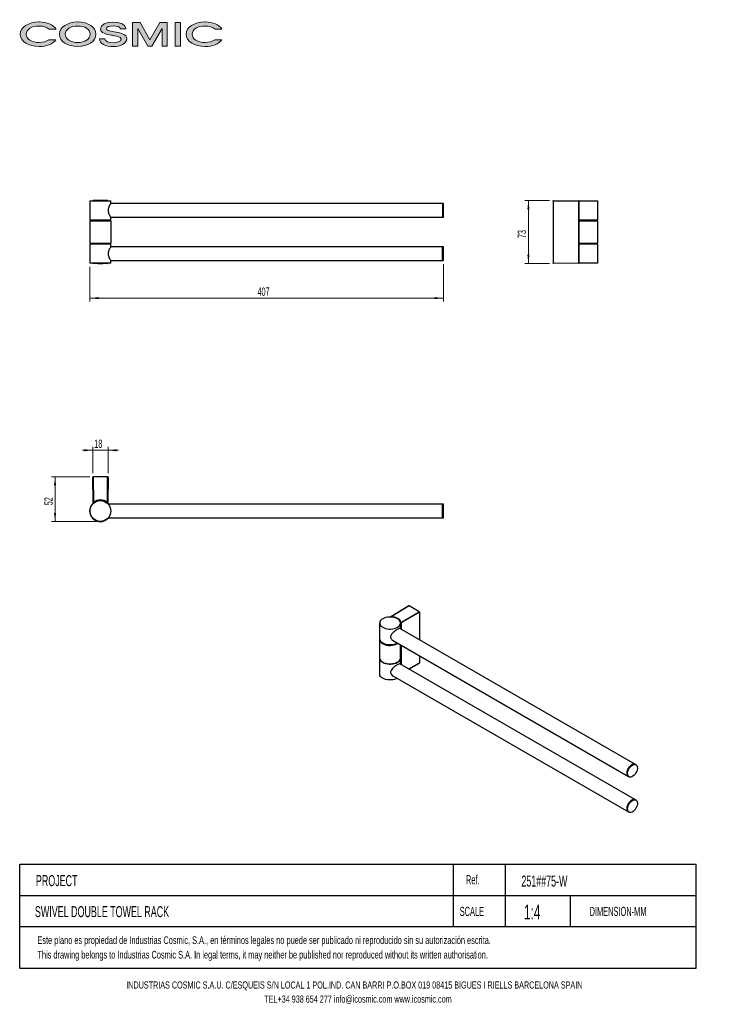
# Model space of a CAD drawing. Header units: millimetres. Extents: x 7 to 206, y 6 to 290.
import ezdxf

# ---------------------------------------------------------------- set-up
doc = ezdxf.new("R2010")
doc.units = ezdxf.units.MM
doc.styles.add('SLDTEXTSTYLE2', font='TXT', dxfattribs={"width": 0.605})
doc.dimstyles.new('SLDDIMSTYLE0', dxfattribs={"dimtxt": 2.311487, "dimasz": 2.5, "dimexe": 0, "dimexo": 0.0625, "dimgap": 0.577872, "dimtad": 1, "dimdec": 0, "dimlfac": 4, "dimrnd": 1e-09, "dimzin": 12, "dimdsep": 46, "dimtxsty": 'SLDTEXTSTYLE2', "dimsah": 1, "dimcen": 0.09, "dimadec": 0, "dimazin": 3, "dimtfac": 1, "dimtdec": 0, "dimtofl": 0, "dimtmove": 0, "dimatfit": 3, "dimfxl": 1, "dimfrac": 2, "dimtolj": 1, "dimtzin": 12, "dimarcsym": 0})
doc.dimstyles.new('SLDDIMSTYLE1', dxfattribs={"dimtxt": 2.311487, "dimasz": 2.5, "dimexe": 0, "dimexo": 0.0625, "dimgap": 0.577872, "dimtad": 1, "dimdec": 0, "dimlfac": 4, "dimrnd": 1e-09, "dimzin": 12, "dimdsep": 46, "dimtxsty": 'SLDTEXTSTYLE2', "dimsah": 1, "dimcen": 0.09, "dimadec": 0, "dimazin": 3, "dimtfac": 1, "dimtdec": 0, "dimtmove": 0, "dimatfit": 0, "dimfxl": 1, "dimfrac": 2, "dimtolj": 1, "dimtzin": 12, "dimarcsym": 0})

# ---------------------------------------------------------------- blocks, each defined once
blk = doc.blocks.new('Block2')
at = {"linetype": 'Continuous'}
h = blk.add_hatch(color=7, dxfattribs=at)
edge = h.paths.add_edge_path(flags=0)
edge.add_spline(control_points=[(10.31, 5.02), (9.49, 6.28), (7.69, 7.07), (5.51, 7.09)], knot_values=[0.833333, 0.833333, 0.833333, 0.833333, 1, 1, 1, 1], weights=[1, 1, 1, 1], degree=3, periodic=0)
edge.add_line((5.51, 7.09), (5.32, 7.09))
edge.add_spline(control_points=[(5.32, 7.09), (2.38, 7.06), (0, 5.65), (0, 3.55)], knot_values=[0.083333, 0.083333, 0.083333, 0.083333, 0.166667, 0.166667, 0.166667, 0.166667], weights=[1, 1, 1, 1], degree=3, periodic=0)
edge.add_spline(control_points=[(0, 3.55), (0, 1.43), (2.42, 0.01), (5.41, 0.01)], knot_values=[0.166667, 0.166667, 0.166667, 0.166667, 0.25, 0.25, 0.25, 0.25], weights=[1, 1, 1, 1], degree=3, periodic=0)
edge.add_spline(control_points=[(5.41, 0.01), (7.57, 0.01), (9.44, 0.76), (10.3, 1.98)], knot_values=[0.25, 0.25, 0.25, 0.25, 0.333333, 0.333333, 0.333333, 0.333333], weights=[1, 1, 1, 1], degree=3, periodic=0)
edge.add_line((10.3, 1.98), (8.25, 1.98))
edge.add_spline(control_points=[(8.25, 1.98), (7.57, 1.47), (6.55, 1.17), (5.41, 1.17)], knot_values=[0.416667, 0.416667, 0.416667, 0.416667, 0.5, 0.5, 0.5, 0.5], weights=[1, 1, 1, 1], degree=3, periodic=0)
edge.add_spline(control_points=[(5.41, 1.17), (3.37, 1.17), (1.71, 2.13), (1.71, 3.55)], knot_values=[0.5, 0.5, 0.5, 0.5, 0.583333, 0.583333, 0.583333, 0.583333], weights=[1, 1, 1, 1], degree=3, periodic=0)
edge.add_spline(control_points=[(1.71, 3.55), (1.71, 4.98), (3.37, 5.93), (5.41, 5.93)], knot_values=[0.583333, 0.583333, 0.583333, 0.583333, 0.666667, 0.666667, 0.666667, 0.666667], weights=[1, 1, 1, 1], degree=3, periodic=0)
edge.add_spline(control_points=[(5.41, 5.93), (6.62, 5.93), (7.66, 5.59), (8.33, 5.02)], knot_values=[0.666667, 0.666667, 0.666667, 0.666667, 0.75, 0.75, 0.75, 0.75], weights=[1, 1, 1, 1], degree=3, periodic=0)
edge.add_line((8.33, 5.02), (10.31, 5.02))
h = blk.add_hatch(color=7, dxfattribs=at)
edge = h.paths.add_edge_path(flags=0)
edge.add_spline(control_points=[(21.83, 3.55), (21.83, 5.64), (19.52, 7.06), (16.66, 7.09)], knot_values=[0.666667, 0.666667, 0.666667, 0.666667, 1, 1, 1, 1], weights=[1, 1, 1, 1], degree=3, periodic=0)
edge.add_line((16.66, 7.09), (16.5, 7.09))
edge.add_spline(control_points=[(16.5, 7.09), (13.64, 7.06), (11.33, 5.65), (11.33, 3.55)], knot_values=[0.166667, 0.166667, 0.166667, 0.166667, 0.333333, 0.333333, 0.333333, 0.333333], weights=[1, 1, 1, 1], degree=3, periodic=0)
edge.add_spline(control_points=[(11.33, 3.55), (11.33, 1.43), (13.68, 0.01), (16.58, 0.01)], knot_values=[0.333333, 0.333333, 0.333333, 0.333333, 0.5, 0.5, 0.5, 0.5], weights=[1, 1, 1, 1], degree=3, periodic=0)
edge.add_spline(control_points=[(16.58, 0.01), (19.48, 0.01), (21.83, 1.43), (21.83, 3.55)], knot_values=[0.5, 0.5, 0.5, 0.5, 0.666667, 0.666667, 0.666667, 0.666667], weights=[1, 1, 1, 1], degree=3, periodic=0)
edge = h.paths.add_edge_path(flags=0)
edge.add_spline(control_points=[(12.99, 3.55), (12.99, 4.98), (14.6, 5.93), (16.58, 5.93)], knot_values=[0.4, 0.4, 0.4, 0.4, 0.6, 0.6, 0.6, 0.6], weights=[1, 1, 1, 1], degree=3, periodic=0)
edge.add_spline(control_points=[(16.58, 5.93), (18.56, 5.93), (20.17, 4.97), (20.17, 3.55)], knot_values=[0.6, 0.6, 0.6, 0.6, 1, 1, 1, 1], weights=[1, 1, 1, 1], degree=3, periodic=0)
edge.add_spline(control_points=[(20.17, 3.55), (20.17, 2.13), (18.56, 1.17), (16.58, 1.17)], knot_values=[0, 0, 0, 0, 0.2, 0.2, 0.2, 0.2], weights=[1, 1, 1, 1], degree=3, periodic=0)
edge.add_spline(control_points=[(16.58, 1.17), (14.6, 1.17), (12.99, 2.13), (12.99, 3.55)], knot_values=[0.2, 0.2, 0.2, 0.2, 0.4, 0.4, 0.4, 0.4], weights=[1, 1, 1, 1], degree=3, periodic=0)
h = blk.add_hatch(color=7, dxfattribs=at)
edge = h.paths.add_edge_path(flags=0)
edge.add_spline(control_points=[(25.73, 4.54), (25.19, 4.69), (24.74, 4.88), (24.74, 5.13)], knot_values=[0.875, 0.875, 0.875, 0.875, 1, 1, 1, 1], weights=[1, 1, 1, 1], degree=3, periodic=0)
edge.add_spline(control_points=[(24.74, 5.13), (24.74, 6.27), (28.86, 6.28), (28.83, 5.11)], knot_values=[0, 0, 0, 0, 0.0625, 0.0625, 0.0625, 0.0625], weights=[1, 1, 1, 1], degree=3, periodic=0)
edge.add_line((28.83, 5.11), (30.47, 5.11))
edge.add_line((30.47, 5.11), (30.46, 5.22))
edge.add_spline(control_points=[(30.46, 5.22), (30.22, 7.76), (23.13, 7.69), (23.13, 5.07)], knot_values=[0.1875, 0.1875, 0.1875, 0.1875, 0.25, 0.25, 0.25, 0.25], weights=[1, 1, 1, 1], degree=3, periodic=0)
edge.add_spline(control_points=[(23.13, 5.07), (23.13, 3.88), (24.83, 3.55), (26.18, 3.31)], knot_values=[0.25, 0.25, 0.25, 0.25, 0.3125, 0.3125, 0.3125, 0.3125], weights=[1, 1, 1, 1], degree=3, periodic=0)
edge.add_spline(control_points=[(26.18, 3.31), (26.53, 3.24), (26.88, 3.19), (27.2, 3.12)], knot_values=[0.3125, 0.3125, 0.3125, 0.3125, 0.375, 0.375, 0.375, 0.375], weights=[1, 1, 1, 1], degree=3, periodic=0)
edge.add_spline(control_points=[(27.2, 3.12), (27.69, 3.02), (29.07, 2.81), (29.07, 2.16)], knot_values=[0.375, 0.375, 0.375, 0.375, 0.4375, 0.4375, 0.4375, 0.4375], weights=[1, 1, 1, 1], degree=3, periodic=0)
edge.add_spline(control_points=[(29.07, 2.16), (29.07, 0.73), (24.4, 0.75), (24.4, 2.25)], knot_values=[0.4375, 0.4375, 0.4375, 0.4375, 0.5, 0.5, 0.5, 0.5], weights=[1, 1, 1, 1], degree=3, periodic=0)
edge.add_line((24.4, 2.25), (22.82, 2.25))
edge.add_spline(control_points=[(22.82, 2.25), (22.82, 0.75), (24.76, 0.01), (26.71, 0)], knot_values=[0.5625, 0.5625, 0.5625, 0.5625, 0.625, 0.625, 0.625, 0.625], weights=[1, 1, 1, 1], degree=3, periodic=0)
edge.add_line((26.71, 0), (26.79, 0))
edge.add_spline(control_points=[(26.79, 0), (28.75, 0.01), (30.7, 0.77), (30.7, 2.25)], knot_values=[0.6875, 0.6875, 0.6875, 0.6875, 0.75, 0.75, 0.75, 0.75], weights=[1, 1, 1, 1], degree=3, periodic=0)
edge.add_spline(control_points=[(30.7, 2.25), (30.7, 3.54), (29, 3.93), (27.64, 4.18)], knot_values=[0.75, 0.75, 0.75, 0.75, 0.8125, 0.8125, 0.8125, 0.8125], weights=[1, 1, 1, 1], degree=3, periodic=0)
edge.add_spline(control_points=[(27.64, 4.18), (26.94, 4.3), (26.25, 4.4), (25.73, 4.54)], knot_values=[0.8125, 0.8125, 0.8125, 0.8125, 0.875, 0.875, 0.875, 0.875], weights=[1, 1, 1, 1], degree=3, periodic=0)
for points in [[(40.89, 5.24), (40.89, 0.15), (42.36, 0.15), (42.36, 6.93), (40.21, 6.93), (37.38, 1.93), (34.6, 6.93), (32.37, 6.93), (32.37, 0.15), (33.88, 0.15), (33.87, 5.24), (36.8, 0.15), (37.95, 0.15)], [(44.68, 6.93), (44.68, 0.15), (46.16, 0.15), (46.16, 6.93)]]:
    blk.add_hatch(color=7, dxfattribs=at).paths.add_polyline_path(points, flags=0)
h = blk.add_hatch(color=7, dxfattribs=at)
edge = h.paths.add_edge_path(flags=0)
edge.add_spline(control_points=[(53.25, 5.93), (54.46, 5.93), (55.5, 5.59), (56.17, 5.02)], knot_values=[0.75, 0.75, 0.75, 0.75, 0.833333, 0.833333, 0.833333, 0.833333], weights=[1, 1, 1, 1], degree=3, periodic=0)
edge.add_line((56.17, 5.02), (58.15, 5.02))
edge.add_spline(control_points=[(58.15, 5.02), (57.33, 6.28), (55.53, 7.07), (53.35, 7.09)], knot_values=[0, 0, 0, 0, 0.083333, 0.083333, 0.083333, 0.083333], weights=[1, 1, 1, 1], degree=3, periodic=0)
edge.add_line((53.35, 7.09), (53.16, 7.09))
edge.add_spline(control_points=[(53.16, 7.09), (50.21, 7.06), (47.84, 5.65), (47.84, 3.55)], knot_values=[0.166667, 0.166667, 0.166667, 0.166667, 0.25, 0.25, 0.25, 0.25], weights=[1, 1, 1, 1], degree=3, periodic=0)
edge.add_spline(control_points=[(47.84, 3.55), (47.84, 1.43), (50.26, 0.01), (53.25, 0.01)], knot_values=[0.25, 0.25, 0.25, 0.25, 0.333333, 0.333333, 0.333333, 0.333333], weights=[1, 1, 1, 1], degree=3, periodic=0)
edge.add_spline(control_points=[(53.25, 0.01), (55.41, 0.01), (57.28, 0.76), (58.14, 1.98)], knot_values=[0.333333, 0.333333, 0.333333, 0.333333, 0.416667, 0.416667, 0.416667, 0.416667], weights=[1, 1, 1, 1], degree=3, periodic=0)
edge.add_line((58.14, 1.98), (56.09, 1.98))
edge.add_spline(control_points=[(56.09, 1.98), (55.41, 1.47), (54.39, 1.17), (53.25, 1.17)], knot_values=[0.5, 0.5, 0.5, 0.5, 0.583333, 0.583333, 0.583333, 0.583333], weights=[1, 1, 1, 1], degree=3, periodic=0)
edge.add_spline(control_points=[(53.25, 1.17), (51.2, 1.17), (49.55, 2.13), (49.55, 3.55)], knot_values=[0.583333, 0.583333, 0.583333, 0.583333, 0.666667, 0.666667, 0.666667, 0.666667], weights=[1, 1, 1, 1], degree=3, periodic=0)
edge.add_spline(control_points=[(49.55, 3.55), (49.55, 4.98), (51.2, 5.93), (53.25, 5.93)], knot_values=[0.666667, 0.666667, 0.666667, 0.666667, 0.75, 0.75, 0.75, 0.75], weights=[1, 1, 1, 1], degree=3, periodic=0)
at = {"color": 250, "linetype": 'Continuous', "lineweight": 18}
for p, q in [((5.51, 7.09), (5.32, 7.09)), ((16.66, 7.09), (16.5, 7.09)), ((34.6, 6.93), (32.37, 6.93)), ((32.37, 6.93), (32.37, 0.15)), ((37.38, 1.93), (34.6, 6.93)), ((40.21, 6.93), (37.38, 1.93)), ((42.36, 6.93), (40.21, 6.93)), ((42.36, 0.15), (42.36, 6.93)), ((46.16, 6.93), (44.68, 6.93)), ((44.68, 6.93), (44.68, 0.15)), ((46.16, 0.15), (46.16, 6.93)), ((53.35, 7.09), (53.16, 7.09)), ((8.33, 5.02), (10.31, 5.02)), ((28.83, 5.11), (30.47, 5.11)), ((30.47, 5.11), (30.46, 5.22)), ((33.88, 0.15), (33.87, 5.24)), ((33.87, 5.24), (36.8, 0.15)), ((37.95, 0.15), (40.89, 5.24)), ((40.89, 5.24), (40.89, 0.15)), ((56.17, 5.02), (58.15, 5.02)), ((10.3, 1.98), (8.25, 1.98)), ((24.4, 2.25), (22.82, 2.25)), ((26.71, 0), (26.79, 0)), ((32.37, 0.15), (33.88, 0.15)), ((36.8, 0.15), (37.95, 0.15)), ((40.89, 0.15), (42.36, 0.15)), ((44.68, 0.15), (46.16, 0.15)), ((58.14, 1.98), (56.09, 1.98))]:
    blk.add_line(p, q, dxfattribs=at)
for points in [[(5.32, 7.09), (2.38, 7.06), (0, 5.65), (0, 3.55)], [(1.71, 3.55), (1.71, 4.98), (3.37, 5.93), (5.41, 5.93)], [(5.41, 5.93), (6.62, 5.93), (7.66, 5.59), (8.33, 5.02)], [(10.31, 5.02), (9.49, 6.28), (7.69, 7.07), (5.51, 7.09)], [(16.5, 7.09), (13.64, 7.06), (11.33, 5.65), (11.33, 3.55)], [(12.99, 3.55), (12.99, 4.98), (14.6, 5.93), (16.58, 5.93)], [(16.58, 5.93), (18.56, 5.93), (20.17, 4.97), (20.17, 3.55)], [(21.83, 3.55), (21.83, 5.64), (19.52, 7.06), (16.66, 7.09)], [(30.46, 5.22), (30.22, 7.76), (23.13, 7.69), (23.13, 5.07)], [(24.74, 5.13), (24.74, 6.27), (28.86, 6.28), (28.83, 5.11)], [(53.16, 7.09), (50.21, 7.06), (47.84, 5.65), (47.84, 3.55)], [(49.55, 3.55), (49.55, 4.98), (51.2, 5.93), (53.25, 5.93)], [(53.25, 5.93), (54.46, 5.93), (55.5, 5.59), (56.17, 5.02)], [(58.15, 5.02), (57.33, 6.28), (55.53, 7.07), (53.35, 7.09)], [(0, 3.55), (0, 1.43), (2.42, 0.01), (5.41, 0.01)], [(5.41, 1.17), (3.37, 1.17), (1.71, 2.13), (1.71, 3.55)], [(11.33, 3.55), (11.33, 1.43), (13.68, 0.01), (16.58, 0.01)], [(16.58, 1.17), (14.6, 1.17), (12.99, 2.13), (12.99, 3.55)], [(16.58, 0.01), (19.48, 0.01), (21.83, 1.43), (21.83, 3.55)], [(20.17, 3.55), (20.17, 2.13), (18.56, 1.17), (16.58, 1.17)], [(23.13, 5.07), (23.13, 3.88), (24.83, 3.55), (26.18, 3.31)], [(25.73, 4.54), (25.19, 4.69), (24.74, 4.88), (24.74, 5.13)], [(27.64, 4.18), (26.94, 4.3), (26.25, 4.4), (25.73, 4.54)], [(26.18, 3.31), (26.53, 3.24), (26.88, 3.19), (27.2, 3.12)], [(27.2, 3.12), (27.69, 3.02), (29.07, 2.81), (29.07, 2.16)], [(30.7, 2.25), (30.7, 3.54), (29, 3.93), (27.64, 4.18)], [(47.84, 3.55), (47.84, 1.43), (50.26, 0.01), (53.25, 0.01)], [(53.25, 1.17), (51.2, 1.17), (49.55, 2.13), (49.55, 3.55)], [(5.41, 0.01), (7.57, 0.01), (9.44, 0.76), (10.3, 1.98)], [(8.25, 1.98), (7.57, 1.47), (6.55, 1.17), (5.41, 1.17)], [(22.82, 2.25), (22.82, 0.75), (24.76, 0.01), (26.71, 0)], [(29.07, 2.16), (29.07, 0.73), (24.4, 0.75), (24.4, 2.25)], [(26.79, 0), (28.75, 0.01), (30.7, 0.77), (30.7, 2.25)], [(53.25, 0.01), (55.41, 0.01), (57.28, 0.76), (58.14, 1.98)], [(56.09, 1.98), (55.41, 1.47), (54.39, 1.17), (53.25, 1.17)]]:
    blk.add_open_spline(points, degree=3, dxfattribs=at)
blk = doc.blocks.new('SW_NOTE_0')
at = {"color": 0, "linetype": 'Continuous', "lineweight": 0, "char_height": 2.2, "attachment_point": 1, "style": 'SLDTEXTSTYLE2'}
for s, insert in [('Este plano es propiedad de Industrias Cosmic, S.A., en términos legales no puede ser publicado ni reproducido sin su autorización escrita.', (0, 2.84)), ('This drawing belongs to Industrias Cosmic S.A. In legal terms, it may neither be published nor reproduced without its written authorisation.', (0, -1.36))]:
    blk.add_mtext(s, dxfattribs=dict(at, insert=insert))
blk = doc.blocks.new('SW_NOTE_1')
at = {"color": 0, "linetype": 'Continuous', "lineweight": 0, "attachment_point": 2, "style": 'SLDTEXTSTYLE2'}
for s, insert, char_height in [('INDUSTRIAS COSMIC S.A.U. C/ESQUEIS S/N LOCAL 1 POL.IND. CAN BARRI P.O.BOX 019 08415 BIGUES I RIELLS BARCELONA SPAIN', (87.61, 2.65), 2.05465), ('TEL+34 938 654 277 info@icosmic.com www.icosmic.com', (88.66, -1.41), 2.0547)]:
    blk.add_mtext(s, dxfattribs=dict(at, insert=insert, char_height=char_height))
blk = doc.blocks.new('_D')
at = {"color": 7, "linetype": 'Continuous', "lineweight": 18}
for p, q in [((27.68, 218.95), (27.68, 208.89)), ((129.56, 219.7), (129.56, 208.89)), ((27.68, 209.89), (129.56, 209.89))]:
    blk.add_line(p, q, dxfattribs=at)
for points in [[(27.68, 209.89), (30.18, 209.58), (30.18, 210.2)], [(129.56, 209.89), (127.06, 210.2), (127.06, 209.58)]]:
    blk.add_solid(points, dxfattribs=at)
at = {"color": 7, "linetype": 'Continuous', "lineweight": 18, "insert": (75.97, 212.95), "char_height": 2.381, "attachment_point": 1, "style": 'SLDTEXTSTYLE2'}
blk.add_mtext('407', dxfattribs=at)
blk = doc.blocks.new('_D_1')
at = {"color": 7, "linetype": 'Continuous', "lineweight": 18}
for p, q in [((160.18, 238.02), (153.08, 238.02)), ((154.08, 238.02), (154.08, 219.89)), ((160.18, 219.89), (153.08, 219.89))]:
    blk.add_line(p, q, dxfattribs=at)
for points in [[(154.08, 238.02), (153.77, 235.52), (154.39, 235.52)], [(154.08, 219.89), (154.39, 222.39), (153.77, 222.39)]]:
    blk.add_solid(points, dxfattribs=at)
at = {"color": 7, "linetype": 'Continuous', "lineweight": 18, "insert": (151.01, 227.19), "char_height": 2.381, "attachment_point": 1, "rotation": 90, "style": 'SLDTEXTSTYLE2'}
blk.add_mtext('73', dxfattribs=at)
blk = doc.blocks.new('_D_2')
at = {"color": 7, "linetype": 'Continuous', "lineweight": 18}
for p, q in [((27.62, 158.36), (16.62, 158.36)), ((17.62, 145.42), (17.62, 158.36)), ((29.68, 145.42), (16.62, 145.42))]:
    blk.add_line(p, q, dxfattribs=at)
for points in [[(17.62, 158.36), (17.31, 155.86), (17.93, 155.86)], [(17.62, 145.42), (17.93, 147.92), (17.31, 147.92)]]:
    blk.add_solid(points, dxfattribs=at)
at = {"color": 7, "linetype": 'Continuous', "lineweight": 18, "insert": (14.55, 150.13), "char_height": 2.381, "attachment_point": 1, "rotation": 90, "style": 'SLDTEXTSTYLE2'}
blk.add_mtext('52', dxfattribs=at)
blk = doc.blocks.new('_D_3')
at = {"color": 7, "linetype": 'Continuous', "lineweight": 18}
for p, q in [((28.49, 166), (25.49, 166)), ((28.49, 159.36), (28.49, 167)), ((28.49, 166), (32.88, 166)), ((32.88, 159.36), (32.88, 167)), ((32.88, 166), (35.88, 166))]:
    blk.add_line(p, q, dxfattribs=at)
for points in [[(28.49, 166), (25.99, 166.31), (25.99, 165.69)], [(32.88, 166), (35.38, 165.69), (35.38, 166.31)]]:
    blk.add_solid(points, dxfattribs=at)
at = {"color": 7, "linetype": 'Continuous', "lineweight": 18, "insert": (28.92, 169.07), "char_height": 2.381, "attachment_point": 1, "style": 'SLDTEXTSTYLE2'}
blk.add_mtext('18', dxfattribs=at)

msp = doc.modelspace()

# ---------------------------------------------------------------- linework, layer by layer
at = {"color": 7, "linetype": 'Continuous', "lineweight": 25}
for p, q in [((27.68, 237.95), (27.68, 232.45)), ((27.68, 237.95), (33.68, 237.95)), ((32.75, 238.02), (28.62, 238.02)), ((33.68, 237.2), (33.68, 237.95)), ((129.31, 237.2), (33.68, 237.2)), ((129.56, 237.2), (129.31, 237.2)), ((129.31, 237.2), (129.31, 233.2)), ((129.56, 233.2), (129.56, 237.2)), ((161.18, 237.89), (161.18, 238.02)), ((161.18, 238.02), (168.6, 237.95)), ((168.64, 237.83), (161.18, 237.89)), ((161.18, 237.89), (161.18, 220.01)), ((168.57, 237.95), (171.06, 237.95)), ((168.64, 220.08), (168.64, 237.83)), ((168.72, 220.08), (168.72, 237.83)), ((171.06, 237.95), (174.06, 237.95)), ((174.06, 232.45), (174.06, 237.95)), ((33.68, 233.2), (129.31, 233.2)), ((33.68, 232.45), (33.68, 233.2)), ((129.31, 233.2), (129.56, 233.2)), ((27.62, 232.2), (27.62, 225.7)), ((27.62, 232.2), (30.68, 232.2)), ((27.68, 232.45), (33.68, 232.45)), ((28.49, 232.45), (28.49, 232.2)), ((28.87, 232.2), (28.87, 232.45)), ((28.88, 232.45), (28.88, 232.2)), ((28.94, 232.45), (28.94, 232.2)), ((30.68, 232.2), (33.75, 232.2)), ((32.43, 232.2), (32.43, 232.45)), ((32.49, 232.45), (32.49, 232.2)), ((32.49, 232.45), (32.49, 232.2)), ((32.88, 232.45), (32.88, 232.2)), ((33.75, 225.7), (33.75, 232.2)), ((168.7, 232.45), (171.06, 232.45)), ((168.7, 232.2), (174.12, 232.2)), ((169.31, 232.45), (169.31, 232.2)), ((171.06, 232.45), (174.06, 232.45)), ((172.8, 232.2), (172.8, 232.45)), ((174.12, 225.7), (174.12, 232.2)), ((27.62, 225.7), (30.68, 225.7)), ((27.68, 225.45), (27.68, 219.95)), ((33.68, 225.45), (27.68, 225.45)), ((28.49, 225.7), (28.49, 225.45)), ((28.87, 225.45), (28.87, 225.7)), ((28.88, 225.7), (28.88, 225.45)), ((28.94, 225.7), (28.94, 225.45)), ((30.68, 225.7), (33.75, 225.7)), ((32.43, 225.45), (32.43, 225.7)), ((32.49, 225.7), (32.49, 225.45)), ((32.49, 225.7), (32.49, 225.45)), ((32.88, 225.7), (32.88, 225.45)), ((33.68, 224.7), (33.68, 225.45)), ((129.31, 224.7), (33.68, 224.7)), ((129.56, 224.7), (129.31, 224.7)), ((129.31, 224.7), (129.31, 220.82)), ((129.31, 220.7), (129.31, 224.7)), ((129.56, 220.7), (129.56, 224.7)), ((168.7, 225.7), (174.12, 225.7)), ((171.06, 225.45), (168.7, 225.45)), ((169.31, 225.7), (169.31, 225.45)), ((174.06, 225.45), (171.06, 225.45)), ((172.8, 225.45), (172.8, 225.7)), ((174.06, 219.95), (174.06, 225.45)), ((33.68, 219.95), (27.68, 219.95)), ((32.75, 219.89), (28.62, 219.89)), ((33.68, 220.7), (129.31, 220.7)), ((33.68, 219.95), (33.68, 220.7)), ((129.31, 220.82), (129.31, 220.7)), ((129.31, 220.7), (129.56, 220.7)), ((161.18, 220.01), (168.64, 220.08)), ((161.18, 219.89), (161.18, 220.01)), ((168.6, 219.95), (161.18, 219.89)), ((171.06, 219.95), (168.59, 219.95)), ((174.06, 219.95), (171.06, 219.95)), ((28.56, 150.9), (28.49, 158.36)), ((28.49, 158.36), (28.62, 158.36)), ((28.62, 158.36), (28.68, 150.94)), ((32.75, 158.36), (28.62, 158.36)), ((32.69, 150.94), (32.75, 158.36)), ((32.75, 158.36), (32.88, 158.36)), ((32.88, 158.36), (32.81, 150.9)), ((129.31, 150.48), (32.92, 150.48)), ((129.56, 150.48), (129.31, 150.48)), ((129.31, 150.48), (129.31, 148.22)), ((129.31, 146.48), (129.31, 150.48)), ((129.31, 148.22), (129.31, 146.48)), ((129.56, 146.48), (129.56, 150.48)), ((32.92, 146.48), (129.31, 146.48)), ((129.31, 146.48), (129.56, 146.48)), ((119.65, 121.09), (114.43, 117.97)), ((122.63, 119.4), (119.71, 121.09)), ((122.72, 119.25), (122.72, 111.3)), ((111.19, 116.16), (111.19, 111.67)), ((184.92, 75.39), (117.06, 114.57)), ((117.19, 114.49), (117.19, 116.16)), ((117.21, 114.48), (117.21, 115.21)), ((117.25, 115.53), (117.25, 114.46)), ((111.12, 111.46), (111.12, 106.16)), ((114.89, 111.2), (182.92, 71.92)), ((117.25, 106.16), (117.25, 109.84)), ((111.19, 105.8), (111.19, 101.46)), ((117.19, 104.28), (117.19, 105.8)), ((117.21, 104.27), (117.21, 105.28)), ((117.25, 106.08), (117.25, 104.25)), ((122.72, 106.68), (122.72, 104.64)), ((184.92, 65.18), (117.03, 104.37)), ((119.62, 102.88), (122.69, 104.59)), ((114.95, 100.96), (182.92, 61.72)), ((185.1, 75.28), (184.92, 75.39)), ((182.92, 71.92), (183.1, 71.82)), ((185.1, 65.08), (184.92, 65.18)), ((182.92, 61.72), (183.1, 61.61)), ((7.42, 16.59), (7.42, 46.59)), ((7.42, 46.59), (202.42, 46.59)), ((132.42, 46.59), (132.42, 28.59)), ((147.42, 46.59), (147.42, 28.59)), ((202.42, 16.59), (202.42, 46.59)), ((7.42, 37.59), (202.42, 37.59)), ((166.22, 28.59), (166.22, 37.59)), ((7.42, 28.59), (202.42, 28.59)), ((7.42, 16.59), (202.42, 16.59))]:
    msp.add_line(p, q, dxfattribs=at)
at = {"color": 8, "linetype": 'Continuous', "lineweight": 25}
for p, q in [((28.62, 238.02), (28.68, 237.95)), ((32.69, 237.95), (32.75, 238.02)), ((168.64, 237.83), (168.72, 237.83)), ((28.56, 232.2), (28.56, 232.45)), ((28.68, 232.45), (28.68, 232.2)), ((32.69, 232.2), (32.69, 232.45)), ((32.81, 232.45), (32.81, 232.2)), ((28.56, 225.45), (28.56, 225.7)), ((28.68, 225.7), (28.68, 225.45)), ((32.69, 225.45), (32.69, 225.7)), ((32.81, 225.7), (32.81, 225.45)), ((28.68, 219.95), (28.62, 219.89)), ((32.75, 219.89), (32.69, 219.95)), ((168.64, 220.08), (168.72, 220.08)), ((119.71, 121.09), (114.51, 117.98)), ((117.34, 116.35), (122.63, 119.4)), ((122.72, 119.25), (117.4, 116.17)), ((117.27, 114.44), (117.27, 116.2)), ((117.4, 116.17), (117.4, 114.37)), ((117.27, 104.23), (117.27, 109.82)), ((117.4, 109.75), (117.4, 104.16)), ((119.59, 102.9), (122.72, 104.64))]:
    msp.add_line(p, q, dxfattribs=at)
at = {"color": 8, "linetype": 'Continuous', "lineweight": 25, "flags": 128}
for points in [[(28.69, 237.95), (28.69, 237.95), (28.68, 237.95)], [(32.68, 237.95), (32.68, 237.95), (32.69, 237.95)], [(168.61, 237.95), (168.61, 237.95), (168.6, 237.95)], [(28.68, 219.95), (28.69, 219.95), (28.69, 219.95)], [(32.69, 219.95), (32.68, 219.95), (32.68, 219.95)], [(117.27, 116.2), (117.28, 116.19), (117.29, 116.18), (117.3, 116.17), (117.32, 116.17), (117.34, 116.16), (117.36, 116.16), (117.38, 116.17), (117.4, 116.17)]]:
    msp.add_lwpolyline(points, dxfattribs=at)
at = {"color": 7, "linetype": 'Continuous', "lineweight": 25, "flags": 128}
for points in [[(168.6, 219.95), (168.61, 219.95), (168.61, 219.95)], [(112.07, 117.38), (111.73, 117.15), (111.47, 116.89), (111.29, 116.61), (111.2, 116.31), (111.2, 116.01), (111.29, 115.71), (111.47, 115.43), (111.73, 115.16), (112.07, 114.93), (112.47, 114.74), (112.92, 114.59), (113.41, 114.49), (113.93, 114.43), (114.45, 114.43), (114.96, 114.49), (115.46, 114.59), (115.91, 114.74), (116.31, 114.93), (116.64, 115.16), (116.91, 115.43), (117.09, 115.71), (117.18, 116.01), (117.18, 116.31), (117.09, 116.61), (116.91, 116.89), (116.64, 117.15), (116.31, 117.38), (115.91, 117.58), (115.46, 117.73), (114.96, 117.83), (114.45, 117.88), (113.93, 117.88), (113.41, 117.83), (112.92, 117.73), (112.47, 117.58), (112.07, 117.38)], [(111.19, 111.82), (111.13, 111.58), (111.14, 111.28), (111.24, 110.98), (111.42, 110.7), (111.69, 110.44), (112.02, 110.21)], [(111.19, 111.67), (111.2, 111.52), (111.29, 111.22), (111.47, 110.93), (111.73, 110.67), (112.07, 110.44), (112.47, 110.25), (112.92, 110.1), (113.41, 109.99), (113.93, 109.94), (114.45, 109.94), (114.96, 109.99), (115.46, 110.1), (115.91, 110.25), (116.25, 110.41)], [(117.17, 105.74), (117.09, 105.5), (116.91, 105.22), (116.64, 104.96), (116.31, 104.73), (115.91, 104.53), (115.46, 104.38), (114.96, 104.28), (114.45, 104.23), (113.93, 104.23), (113.41, 104.28), (112.92, 104.38), (112.47, 104.53), (112.07, 104.73), (111.73, 104.96), (111.47, 105.22), (111.29, 105.5), (111.21, 105.74)], [(112.02, 104.91), (112.42, 104.71), (112.87, 104.56), (113.35, 104.45), (113.86, 104.4), (114.38, 104.39), (114.9, 104.44), (115.39, 104.53), (115.85, 104.67), (116.26, 104.85), (116.61, 105.07), (116.89, 105.33), (117.1, 105.6), (117.22, 105.89), (117.25, 106.16)], [(116.25, 100.2), (115.91, 100.04), (115.46, 99.89), (114.96, 99.79), (114.45, 99.73), (113.93, 99.73), (113.41, 99.79), (112.92, 99.89), (112.47, 100.04), (112.07, 100.24), (111.73, 100.47), (111.47, 100.73), (111.29, 101.01), (111.2, 101.31), (111.19, 101.46)], [(182.92, 71.92), (182.74, 72.08), (182.6, 72.31), (182.52, 72.61), (182.51, 72.96), (182.57, 73.33), (182.68, 73.73), (182.86, 74.12), (183.09, 74.49), (183.35, 74.82), (183.64, 75.09), (183.95, 75.3), (184.25, 75.43), (184.54, 75.48), (184.8, 75.44), (184.92, 75.39)], [(183.74, 75.17), (183.44, 74.91), (183.17, 74.6), (182.93, 74.24), (182.73, 73.85), (182.6, 73.46), (182.52, 73.07), (182.51, 72.71), (182.57, 72.4), (182.69, 72.14), (182.87, 71.96), (182.92, 71.92)], [(185.26, 73.28), (185.06, 72.9), (184.81, 72.55), (184.53, 72.24), (184.23, 72), (183.92, 71.83), (183.63, 71.74), (183.35, 71.74), (183.11, 71.81), (182.92, 71.98), (182.78, 72.21), (182.7, 72.51), (182.69, 72.85), (182.74, 73.23), (182.86, 73.63), (183.04, 74.02), (183.26, 74.39), (183.53, 74.72), (183.82, 74.99), (184.12, 75.2), (184.43, 75.33), (184.71, 75.38), (184.97, 75.34), (185.19, 75.22), (185.36, 75.02), (185.47, 74.75), (185.51, 74.43), (185.49, 74.07), (185.41, 73.68), (185.26, 73.28)], [(184.92, 65.18), (184.79, 65.24), (184.53, 65.27), (184.25, 65.22), (183.94, 65.09), (183.64, 64.88), (183.35, 64.61), (183.08, 64.28), (182.86, 63.91), (182.68, 63.52), (182.57, 63.12), (182.51, 62.74), (182.52, 62.4), (182.6, 62.1), (182.74, 61.87), (182.92, 61.72)], [(182.92, 61.72), (182.75, 61.85), (182.61, 62.08), (182.53, 62.37), (182.51, 62.72), (182.56, 63.09), (182.67, 63.49), (182.84, 63.88), (183.06, 64.25), (183.33, 64.58), (183.62, 64.86), (183.92, 65.08), (184.22, 65.22), (184.51, 65.27), (184.78, 65.24), (184.92, 65.18)], [(185.51, 64.25), (185.5, 63.89), (185.42, 63.5), (185.27, 63.11), (185.07, 62.73), (184.83, 62.37), (184.55, 62.06), (184.26, 61.81), (183.95, 61.64), (183.65, 61.54), (183.37, 61.53), (183.13, 61.6), (182.93, 61.75), (182.79, 61.98), (182.71, 62.27), (182.69, 62.62), (182.74, 62.99), (182.85, 63.39), (183.02, 63.78), (183.24, 64.15), (183.5, 64.48), (183.79, 64.76), (184.1, 64.98), (184.4, 65.12), (184.69, 65.17), (184.95, 65.14), (185.18, 65.03), (185.35, 64.83), (185.46, 64.57), (185.51, 64.25)]]:
    msp.add_lwpolyline(points, dxfattribs=at)
at = {"color": 7, "linetype": 'Continuous', "lineweight": 25}
msp.add_circle((30.68, 148.48), 3, dxfattribs=at)
for centre, radius, start, end in [((30.68, 148.48), 3.06, 40.7728, 270), ((28.63, 150.9), 0.075, 180.5, 311.848), ((30.68, 148.61), 3.07, 49.3814, 130.6186), ((31.17, 153.06), 3.27, 220.2929, 221.5994), ((30.68, 148.61), 3, 49.3814, 130.6186), ((30.19, 153.06), 3.27, 318.4006, 319.7071), ((32.74, 150.9), 0.075, 228.152, 359.5), ((30.68, 148.48), 3.06, 270, 319.2272), ((114.18, 114.29), 4.61, 242.0892, 299.7679), ((112.66, 106.31), 1.54, 185.7958, 245.5243), ((184.5, 74.37), 1.1, 67.3603, 133.7004)]:
    msp.add_arc(centre, radius, start, end, dxfattribs=at)
at = {"color": 8, "linetype": 'Continuous', "lineweight": 25}
for centre, radius, start, end in [((115.41, 117.88), 0.908, 173.8145, 180.146), ((117.34, 116.27), 0.0726, 88.2531, 173.4612)]:
    msp.add_arc(centre, radius, start, end, dxfattribs=at)
at = {"color": 7, "linetype": 'Continuous', "lineweight": 25}
for centre, major_axis, ratio, start_param, end_param in [((28.62, 237.89), (0.0884, -0.0884), 0.999924, 2.356233, 3.440945), ((32.75, 237.89), (0.0884, 0.0884), 0.999924, 5.983833, 7.068545), ((28.62, 220.01), (0.0884, 0.0884), 0.999924, 2.84224, 3.926953), ((32.75, 220.01), (0.0884, -0.0884), 0.999924, 5.497825, 6.582537), ((119.71, 120.98), (-0.062, 0.108), 0.577338, 5.497906, 6.291912), ((122.63, 119.3), (-0.062, 0.108), 0.577426, 3.92711, 5.49783), ((122.63, 104.7), (-0.062, 0.108), 0.577338, 3.132866, 3.927034)]:
    msp.add_ellipse(centre, major_axis=major_axis, ratio=ratio, start_param=start_param, end_param=end_param, dxfattribs=at)
at = {"color": 8, "linetype": 'Continuous', "lineweight": 25}
for centre, major_axis, ratio, start_param, end_param in [((30.68, 237.93), (3.08, 0), 0.008727, 0.861868, 2.279724), ((30.68, 219.97), (3.08, 0), 0.008727, 4.003461, 5.421317), ((114.28, 116.19), (3.07, 0.02), 0.582304, 0.072031, 1.489887), ((114.28, 116.13), (3, 0.02), 0.582429, 0.071918, 1.428768)]:
    msp.add_ellipse(centre, major_axis=major_axis, ratio=ratio, start_param=start_param, end_param=end_param, dxfattribs=at)
at = {"color": 7, "linetype": 'Continuous', "lineweight": 25}
msp.add_ellipse((30.68, 219.9), major_axis=(0.756, 0), ratio=0.008727, dxfattribs=at)
for points, knots in [([(33.67, 237.19), (33.67, 237.19), (33.67, 237.19), (33.55, 237.01), (33.35, 236.67), (33.11, 236.19), (32.94, 235.67), (32.92, 235.33), (32.91, 235.2)], [0, 0, 0, 0, 0.112389, 0.285664, 0.473427, 0.692008, 0.877507, 1, 1, 1, 1]), ([(168.72, 237.83), (168.72, 237.83), (168.72, 237.85), (168.71, 237.88), (168.69, 237.91), (168.66, 237.94), (168.62, 237.95), (168.6, 237.95), (168.6, 237.95)], [0, 0, 0, 0, 0.016431, 0.239592, 0.457221, 0.68845, 0.938082, 1, 1, 1, 1]), ([(168.64, 237.83), (168.64, 237.86), (168.64, 237.9), (168.62, 237.94), (168.61, 237.95), (168.6, 237.95)], [0, 0, 0, 0, 0.5, 0.5, 1, 1, 1, 1]), ([(32.91, 235.2), (32.93, 235.01), (32.96, 234.62), (33.17, 234.08), (33.42, 233.61), (33.64, 233.26), (33.67, 233.22), (33.68, 233.2)], [0, 0, 0, 0, 0.179932, 0.358621, 0.565434, 0.8019211, 1, 1, 1, 1]), ([(33.68, 224.7), (33.68, 224.7), (33.7, 224.74), (33.63, 224.63), (33.48, 224.39), (33.24, 223.96), (33.01, 223.43), (32.9, 222.83), (32.93, 222.29), (33.1, 221.74), (33.35, 221.22), (33.58, 220.86), (33.69, 220.69), (33.67, 220.71), (33.67, 220.72)], [0, 0, 0, 0, 0.005701, 0.094421, 0.182842, 0.283008, 0.398691, 0.481178, 0.563947, 0.642684, 0.758078, 0.874274, 0.965135, 1, 1, 1, 1]), ([(168.6, 219.95), (168.61, 219.95), (168.64, 219.95), (168.68, 219.98), (168.7, 220.01), (168.72, 220.05), (168.72, 220.07), (168.72, 220.08)], [0, 0, 0, 0, 0.193594, 0.434537, 0.691228, 0.912431, 1, 1, 1, 1]), ([(168.6, 219.95), (168.61, 219.95), (168.62, 219.96), (168.64, 220.01), (168.64, 220.04), (168.64, 220.08)], [0, 0, 0, 0, 0.5, 0.5, 1, 1, 1, 1]), ([(28.56, 150.9), (28.56, 150.9), (28.57, 150.9), (28.62, 150.92), (28.65, 150.93), (28.68, 150.94)], [0, 0, 0, 0, 0.5, 0.5, 1, 1, 1, 1]), ([(28.73, 150.89), (28.72, 150.88), (28.71, 150.87), (28.69, 150.85), (28.68, 150.84), (28.68, 150.84)], [0, 0, 0, 0, 0.5, 0.5, 1, 1, 1, 1]), ([(32.69, 150.84), (32.69, 150.84), (32.68, 150.85), (32.66, 150.87), (32.65, 150.88), (32.64, 150.89)], [0, 0, 0, 0, 0.5, 0.5, 1, 1, 1, 1]), ([(32.69, 150.94), (32.72, 150.93), (32.75, 150.92), (32.8, 150.9), (32.81, 150.9), (32.81, 150.9)], [0, 0, 0, 0, 0.5, 0.5, 1, 1, 1, 1]), ([(114.43, 117.97), (114.42, 117.97), (114.4, 117.95), (114.38, 117.92), (114.37, 117.9), (114.37, 117.88), (114.37, 117.88)], [0, 0, 0, 0, 0.295536, 0.631793, 0.958379, 1, 1, 1, 1]), ([(117.06, 114.57), (117.05, 114.57), (117.02, 114.64), (116.84, 114.58), (116.48, 114.43), (116.05, 114.17), (115.57, 113.85), (115.07, 113.45), (114.64, 113.01), (114.38, 112.57), (114.36, 112.29), (114.35, 112.18)], [0, 0, 0, 0, 0.009101, 0.164253, 0.285577, 0.407192, 0.522917, 0.648318, 0.794302, 0.918191, 1, 1, 1, 1]), ([(117.19, 116.11), (117.19, 116.09), (117.22, 115.99), (117.24, 115.82), (117.25, 115.64), (117.25, 115.56), (117.25, 115.53)], [0, 0, 0, 0, 0.1120517, 0.5373468, 0.8332388, 1, 1, 1, 1]), ([(117.19, 115.4), (117.19, 115.36), (117.2, 115.29), (117.2, 115.24), (117.21, 115.21)], [0, 0, 0, 0, 0.589972, 1, 1, 1, 1]), ([(114.35, 112.18), (114.37, 112.02), (114.42, 111.71), (114.7, 111.33), (114.95, 111.18), (115.06, 111.11)], [0, 0, 0, 0, 0.3579374, 0.7134021, 1, 1, 1, 1]), ([(117.19, 105.47), (117.19, 105.43), (117.2, 105.36), (117.2, 105.31), (117.21, 105.28)], [0, 0, 0, 0, 0.5899716, 1, 1, 1, 1]), ([(117.05, 104.35), (117.04, 104.36), (116.98, 104.42), (116.75, 104.35), (116.32, 104.14), (115.84, 103.83), (115.35, 103.47), (114.86, 103.04), (114.48, 102.57), (114.32, 102.08), (114.37, 101.64), (114.63, 101.21), (114.9, 100.92), (115.1, 100.87), (115.11, 100.86)], [0, 0, 0, 0, 0.030996, 0.147825, 0.251318, 0.339052, 0.426492, 0.525544, 0.639943, 0.721514, 0.803364, 0.881226, 0.995339, 1, 1, 1, 1])]:
    msp.add_open_spline(points, degree=3, knots=knots, dxfattribs=at)
at = {"color": 8, "linetype": 'Continuous', "lineweight": 25}
for points, knots in [([(114.43, 117.97), (114.43, 117.97), (114.44, 117.98), (114.47, 117.99), (114.5, 117.98), (114.51, 117.98)], [0, 0, 0, 0, 0.031803, 0.505409, 1, 1, 1, 1]), ([(117.27, 116.2), (117.27, 116.22), (117.27, 116.23), (117.27, 116.26), (117.27, 116.27), (117.27, 116.28)], [0, 0, 0, 0, 0.5, 0.5, 1, 1, 1, 1]), ([(117.34, 116.35), (117.36, 116.33), (117.37, 116.3), (117.39, 116.24), (117.4, 116.2), (117.4, 116.17)], [0, 0, 0, 0, 0.5, 0.5, 1, 1, 1, 1])]:
    msp.add_open_spline(points, degree=3, knots=knots, dxfattribs=at)

# ---------------------------------------------------------------- block references
at = {"color": 7, "linetype": 'Continuous'}
msp.add_blockref('Block2', (7.58, 282.45), dxfattribs=at)
at = {"color": 7, "linetype": 'Continuous', "lineweight": 0}
for name, p in [('SW_NOTE_0', (12.53, 22.94)), ('SW_NOTE_1', (16.28, 10.12))]:
    msp.add_blockref(name, p, dxfattribs=at)

# ---------------------------------------------------------------- texts
at = {"color": 7, "linetype": 'Continuous', "lineweight": 0, "attachment_point": 1, "style": 'SLDTEXTSTYLE2'}
for s, insert, char_height in [('PROJECT', (12.1, 43.43), 3.175), ('Ref.', (136.09, 43.43), 2.646), ('251##75-W', (152.05, 43.31), 3.175), ('SWIVEL DOUBLE TOWEL RACK', (11.82, 34.49), 3.175), ('SCALE', (134.27, 34.29), 2.646), ('1:4', (152.78, 34.88), 4.233), ('DIMENSION-MM', (171.71, 34.29), 2.6458)]:
    msp.add_mtext(s, dxfattribs=dict(at, insert=insert, char_height=char_height))

# ---------------------------------------------------------------- dimensions: what is measured, and where the dimension line sits
at = {"color": 7, "linetype": 'Continuous', "lineweight": 18}
for base, p1, p2, picture, middle in [((154.08, 219.89), (161.18, 238.02), (161.18, 219.89), '_D_1', (154.08, 228.95)), ((17.62, 158.36), (30.68, 145.42), (28.62, 158.36), '_D_2', (17.62, 151.89))]:
    dim = msp.add_linear_dim(base=base, p1=p1, p2=p2, angle=90, dimstyle='SLDDIMSTYLE0', dxfattribs=at)
    dim.commit()
    dim.dimension.update_dxf_attribs({"geometry": picture, "text_midpoint": middle, "dimtype": 160})
for base, p1, p2, dimstyle, picture, middle in [((129.5558, 209.8853), (27.6844, 219.9519), (129.5558, 220.7019), 'SLDDIMSTYLE0', '_D', (78.6201, 209.8853)), ((32.88, 166), (28.49, 158.36), (32.88, 158.36), 'SLDDIMSTYLE1', '_D_3', (30.68, 166))]:
    dim = msp.add_linear_dim(base=base, p1=p1, p2=p2, dimstyle=dimstyle, dxfattribs=at)
    dim.commit()
    dim.dimension.update_dxf_attribs({"geometry": picture, "text_midpoint": middle, "dimtype": 160})

doc.saveas('drawing.dxf')
